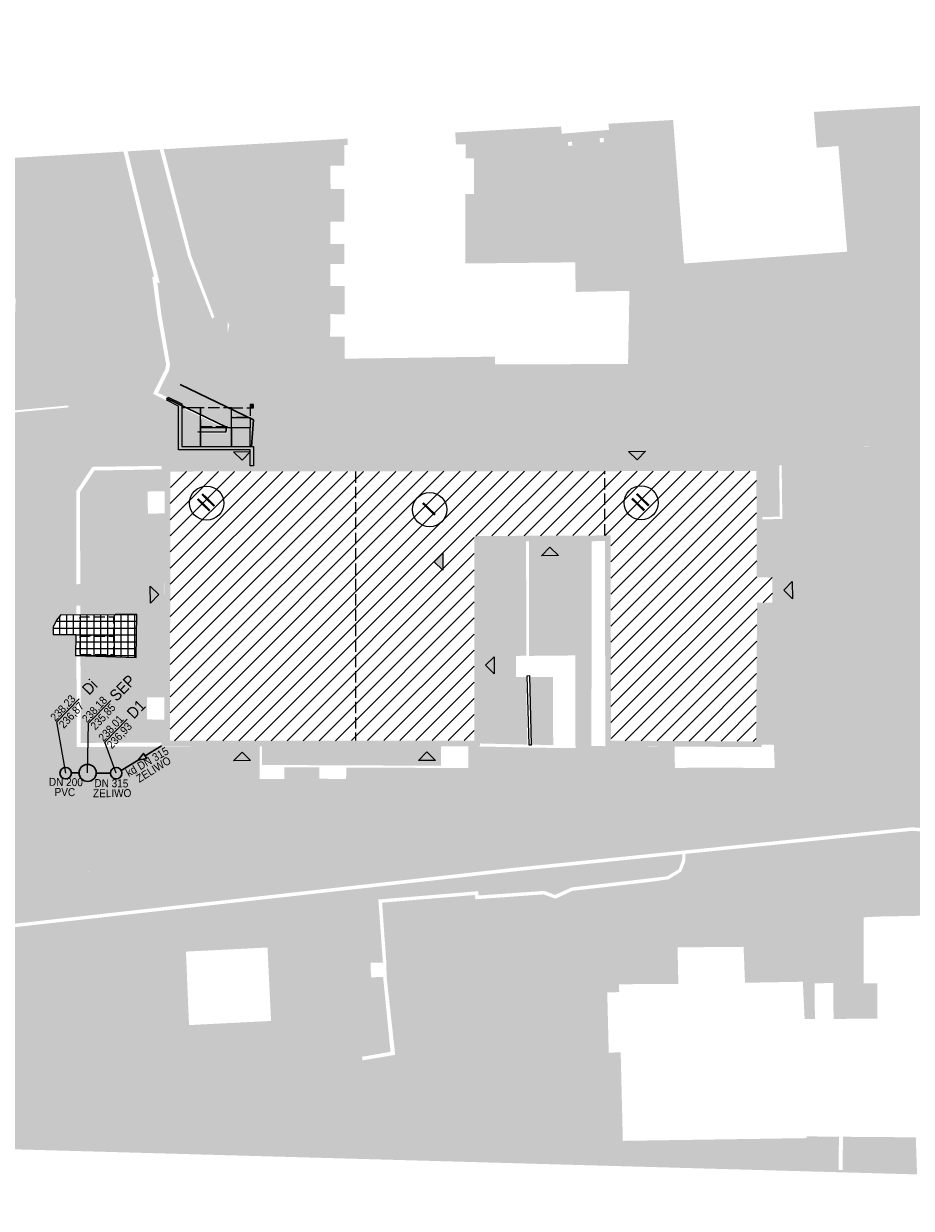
# Model space of a CAD drawing. Header units: metres. Extents: x -95 to 251, y -129 to 218.
# Tile 2 of 3: x -4 to 74, y -49 to 55. Entities that reach past the tile are written whole.
import ezdxf
from ezdxf.enums import TextEntityAlignment as Align
from ezdxf.xclip import XClip

# ---------------------------------------------------------------- set-up
doc = ezdxf.new("R2010")
doc.units = ezdxf.units.M
doc.header["$LTSCALE"] = 0.01
doc.header["$MEASUREMENT"] = 0
doc.header["$XCLIPFRAME"] = 0
doc.linetypes.add('Krawędzie ukryte', pattern=[135, 100, -35])
doc.linetypes.add('Wipeout_Contour', pattern=[100, 0, -100])
for name, color, linetype in [('0_MDCP z klauzulą', 7, 'Continuous'), ('2_umeblowanie.ISTN', 7, 'Continuous'), ('3_budynki.PZT', 7, 'Continuous'), ('3_kd.PZT', 7, 'Continuous'), ('3_lądowisko.K_IR', 7, 'Continuous'), ('3_utwardzenia.PZT', 7, 'Continuous'), ('3_zieleń.PZT', 7, 'Continuous'), ('4_opisy.PZT', 7, 'Continuous'), ('Mapa Lądowisko Bochnia_5_0', 7, 'Continuous'), ('Opis_PZ', 7, 'Continuous'), ('Teksty', 7, 'Continuous'), ('Wymiary', 7, 'Continuous')]:
    doc.layers.add(name, color=color, linetype=linetype)
doc.layers.add('Linie_odn', color=7, linetype='Continuous', lineweight=5)
doc.styles.add('A_1-500', font='arial.ttf', dxfattribs={"width": 0.9, "height": 1.4})
doc.styles.add('GENERATED_STYLE_2', font='txt')
doc.linetypes.add('X legenda', pattern='A,0,0,[1,IR 026-25_pzt_2025.10.161.Shx,S=1.984127,R=0,X=0,Y=0],-250,0', length=250)
picture_1 = doc.add_image_def('image1.tif', size_in_pixel=(6614, 4961))
pattern_1 = [(45, (0, 0), (-0.707107, 0.707107), [])]

# ---------------------------------------------------------------- blocks, each defined once
blk = doc.blocks.new('Rysunek_1_5', base_point=(78.12, 44.48))
at = {"layer": 'Mapa Lądowisko Bochnia_5_0', "color": 9, "lineweight": 0}
image = blk.add_image(picture_1, insert=(55.67, -129.07), size_in_units=(279.99, 210.02), rotation=45.7581, dxfattribs=at)
image.set_boundary_path([(-0.5, -0.5), (6613.5, 4960.5)])

msp = doc.modelspace()

# ---------------------------------------------------------------- hatches: boundary and pattern name
at = {"layer": '3_budynki.PZT', "linetype": 'Continuous', "lineweight": 9}
h = msp.add_hatch(dxfattribs=at)
h.set_pattern_fill('PZT_oznaczenia_budynków__5C', style=0, pattern_type=2)
h.set_pattern_definition(pattern_1)
h.paths.add_polyline_path([(43.45, 44.54), (43.8, 44.58), (43.84, 44.23), (43.49, 44.19)])
at = {"layer": '3_budynki.PZT', "linetype": 'Continuous', "lineweight": 0}
for points in [[(9.52, 21.48), (9.52, 17.77), (15.82, 17.77), (15.82, 16.07), (15.52, 16.07), (15.52, 17.47), (9.22, 17.47), (9.22, 21.32), (8.19, 21.83), (8.31, 22.1), (9.52, 21.52)], [(15.82, 21.47), (15.52, 21.47), (15.52, 21.17), (15.82, 21.17)]]:
    msp.add_hatch(color=255, dxfattribs=at).paths.add_polyline_path(points)
h = msp.add_hatch(color=7, dxfattribs=at)
h.paths.add_polyline_path([(7.76, 16.07), (7.75, 15.76), (8.01, 15.76), (7.98, -8.26), (7.73, -8.26), (7.73, -8.61), (8.04, -8.6), (35.72, -8.59), (35.72, 9.4), (46.71, 9.45), (46.74, -8.58), (60.49, -8.66), (60.58, 3.54), (61.93, 3.55), (61.93, 6.72), (60.55, 6.77), (60.52, 16.11), (8.01, 16.07)])
h.paths.add_polyline_path([(35.22, -8.09), (35.22, 9.9), (47.21, 9.95), (47.24, -8.09), (59.99, -8.16), (60.08, 4.04), (61.43, 4.05), (61.43, 6.24), (60.05, 6.28), (60.02, 15.61), (8.51, 15.57), (8.48, -8.1)], flags=0)
at = {"layer": '3_budynki.PZT', "linetype": 'Continuous', "lineweight": 9}
h = msp.add_hatch(dxfattribs=at)
h.set_pattern_fill('PZT_oznaczenia_budynków__5C', style=0, pattern_type=2)
h.set_pattern_definition(pattern_1)
h.paths.add_polyline_path([(8.51, 15.57), (60.02, 15.61), (60.05, 6.28), (61.43, 6.24), (61.43, 4.05), (60.08, 4.04), (59.99, -8.16), (47.24, -8.09), (47.21, 9.95), (35.22, 9.9), (35.22, -8.09), (8.48, -8.1)])
at = {"layer": '3_utwardzenia.PZT', "linetype": 'Continuous', "lineweight": 0, "transparency": 33554559}
h = msp.add_hatch(color=254, dxfattribs=at)
h.paths.add_polyline_path([(-29.85, 8.65), (-29.35, 8.7), (-29.35, 7.81), (-26.7, 7.67), (-22.89, 7.6), (-21.82, 7.73), (-20.61, 8.12), (-19.74, 8.56), (-19.16, 8.88), (-18.03, 9.77), (-12.15, 15.65), (-9.87, 17.76), (-8.69, 18.43), (-7.68, 18.82), (-6.31, 19.18), (1.45, 19.31), (2.94, 19.79), (7.07, 22.35), (13.39, 19.34), (13.36, 19.07), (10.92, 19.09), (10.93, 18.94), (10.3, 18.94), (10.32, 17.63), (9.97, 17.63), (10.01, 16.06), (7.73, 16.09), (7.16, 16.63), (1.37, 16.65), (0.57, 16.46), (-0.42, 16.09), (-0.92, 15.7), (-1.4, 15.11), (-1.74, 14.36), (-1.92, 13.61), (-1.91, 8.49), (-1.87, 7.78), (-1.71, 7.11), (-1.36, 6.64), (-0.89, 6.16), (-0.27, 5.76), (0.25, 5.66), (0.59, 5.67), (7.99, 5.83), (8, 3.75), (0.59, 3.77), (0.25, 3.77), (-0.43, 3.5), (-1.1, 3.01), (-1.5, 2.49), (-1.79, 1.88), (-1.88, -10.05), (-1.8, -11.22), (-1.55, -12.36), (-1.19, -13.32), (-0.71, -14.15), (0.33, -15.51), (1.31, -16.53), (2.53, -17.39), (4.09, -18.06), (5.87, -18.4), (8.06, -18.43), (7.73, -8.61), (16.37, -8.6), (16.37, -11.45), (18.53, -11.45), (18.53, -10.43), (21.61, -10.44), (21.6, -11.44), (23.96, -11.47), (23.97, -10.46), (34.7, -10.5), (34.71, -8.59), (42.4, -8.74), (44.12, -8.73), (45.52, -8.56), (46.74, -8.58), (47.37, -8.59), (52.82, -8.62), (52.86, -10.5), (55.24, -10.46), (61.63, -10.5), (61.63, -10.2), (67.14, -8.28), (71.21, -6.83), (71.43, -6.63), (71.52, -6.36), (71.56, -5.79), (71.45, -5.48), (71.23, -5.27), (66.53, -3.38), (67.07, 17.83), (71.66, 17.77), (72, 17.89), (72.17, 18.23), (72.19, 19.17), (72.24, 21.55), (72.16, 23.17), (71.84, 24.28), (71.53, 24.89), (70.56, 26.01), (69.39, 26.83), (68.03, 27.39), (66.83, 27.62), (65.85, 27.61), (64.98, 27.3), (63.86, 26.75), (62.47, 25.84), (61.28, 24.79), (59.93, 23.5), (58.94, 22.56), (57.97, 21.38), (57.38, 20.33), (57.02, 18.76), (55.52, 19.22), (55.21, 18.06), (54.82, 18.02), (33.14, 17.86), (27.81, 17.85), (24.39, 17.84), (10.2, 24.76), (10.76, 25.18), (13.54, 27.72), (13.7, 28.45), (12.96, 29.77), (12.13, 44.15), (18.15, 44.49), (19.75, 42.31), (20.53, 28.06), (21.13, 26.11), (21.86, 25.12), (22.43, 24.61), (23.29, 24.11), (24.35, 23.84), (32.09, 23.83), (47.89, 23.76), (48.74, 25.03), (48.86, 31.45), (44.14, 31.36), (44.09, 33.96), (34.44, 33.86), (34.45, 39.96), (35.2, 39.96), (35.21, 43.1), (34.46, 43.1), (34.46, 44.33), (33.61, 44.34), (33.55, 45.38), (42.85, 45.91), (42.91, 45.27), (47.07, 45.61), (47.01, 46.15), (50.15, 46.33), (51.47, 34.81), (51.9, 33.93), (52.65, 33.25), (53.57, 32.84), (54.68, 32.73), (74.34, 33.29), (90.34, 33.64), (102.14, 33.96), (103.34, 34.08), (104.34, 34.33), (105.36, 34.8), (106.21, 35.3), (106.91, 35.89), (107.61, 36.6), (108.18, 37.29), (108.51, 37.99), (108.64, 38.43), (108.75, 39.42), (108.72, 41.45), (108.68, 41.86), (108.67, 42.49), (106.57, 48.19), (106.29, 49.17), (106.23, 49.56), (107.22, 49.62), (115.2, 50.28), (115.27, 38.26), (115.5, 25.24), (115.41, 22.26), (115.07, 18.58), (114.89, 17.26), (112.81, 7.07), (110.76, -3.02), (106.52, -23.75), (102.72, -42.3), (101.7, -47), (95.42, -46.82), (99.36, -26.85), (98.15, -25.52), (96.07, -24.76), (95.76, -24.68), (93.73, -34.3), (91.28, -34.23), (91.23, -35.93), (93.34, -35.99), (91, -46.47), (91.49, -46.58), (91.46, -46.71), (89.54, -46.66), (90.97, -36.02), (86.96, -36.26), (86.91, -33.99), (86.9, -31.62), (86.47, -31.63), (86.25, -23.63), (84.42, -23.54), (84.42, -23.3), (70.64, -23.56), (69.44, -23.63), (69.46, -29.44), (70.65, -29.43), (70.66, -32.53), (66.8, -32.56), (66.78, -29.41), (65.14, -29.42), (65.16, -32.57), (64.26, -32.58), (64.1, -29.29), (59.02, -29.38), (58.89, -26.22), (53.09, -26.27), (53.16, -29.48), (47.95, -29.51), (47.96, -30.2), (46.91, -30.23), (47.04, -35.52), (48.09, -35.5), (48.28, -43.28), (64.45, -43.04), (64.44, -42.89), (67.27, -42.91), (67.25, -45.84), (67.61, -45.84), (67.62, -42.92), (74.03, -42.97), (74.14, -46.23), (-20.38, -43.6), (-26.07, -43.44), (-29.47, -40.04), (-29.53, -26.63), (-27.82, -26.46), (-27.79, -26.76), (-26.57, -27.34), (-11.18, -27.23), (-4.75, -25.64), (1.4, -25.29), (9.85, -25.12), (9.97, -25.1), (9.88, -26.64), (10.07, -31.24), (8.04, -31.52), (8.52, -34.38), (9.66, -35.69), (10.09, -36.01), (11.7, -36.81), (13.6, -37.16), (16.17, -37.2), (19.32, -36.88), (25.41, -36.2), (28.27, -35.72), (27.52, -28.87), (27.49, -27.59), (27.12, -22.34), (35.29, -21.66), (35.31, -22.04), (41.31, -21.61), (42.36, -21.99), (43.84, -21.3), (50.71, -20.51), (52.31, -20.28), (53.41, -19.6), (53.77, -18.71), (53.76, -18.05), (73.72, -16.02), (80.15, -16.5), (96.57, -18.55), (96.53, -19.24), (96.83, -19.27), (96.85, -18.98), (99.11, -18.46), (99.77, -18.12), (100.37, -17.78), (100.94, -17.23), (101.35, -16.62), (104.18, -2.87), (104.3, -1.84), (104.26, -1.13), (104.04, -0.42), (103.73, 0.15), (103.1, 0.95), (102.39, 1.57), (98.29, 1.75), (98.41, 6.94), (103.55, 7.27), (104.82, 7.32), (105.35, 7.56), (105.91, 7.91), (106.39, 8.59), (106.5, 9.09), (107.64, 14.41), (108.58, 22), (108.65, 22.82), (108.47, 23.88), (108.11, 24.81), (107.62, 25.64), (106.86, 26.42), (106.05, 27.08), (104.27, 28.17), (85.23, 28.32), (81.96, 28.03), (80.85, 26.79), (79.92, 25.63), (79.15, 24.39), (78.71, 22.97), (78.55, 21.45), (78.45, 13.44), (78.39, -1.24), (78.21, -7.49), (78.26, -8.51), (78.54, -8.94), (79.07, -9.29), (80.17, -9.39), (80.47, -9.39), (81.85, -9.41), (81.8, -12.31), (78.17, -12.18), (78.24, -15.27), (72.86, -15.19), (63.13, -15.15), (54.35, -15.16), (52.83, -17.27), (29.47, -19.73), (8.07, -22.06), (8.11, -21), (5.52, -20.9), (4.02, -20.68), (2.47, -20.14), (0.86, -19.36), (-0.63, -18.21), (-1.65, -17.19), (-2.42, -16.24), (-3.21, -14.89), (-3.69, -13.77), (-4.16, -12.5), (-4.39, -11.46), (-4.42, 8.48), (-4.42, 9.9), (-4.61, 10.94), (-4.94, 11.88), (-5.47, 12.77), (-5.72, 13.14), (-5.94, 13.44), (-6.26, 13.8), (-6.47, 13.95), (-6.73, 14.05), (-7.11, 14.14), (-7.71, 14.18), (-8.35, 14.17), (-8.94, 14.09), (-9.97, 13.75), (-10.87, 13.24), (-16.34, 7.87), (-17.8, 6.71), (-19.25, 5.91), (-21.16, 5.29), (-22.94, 5.09), (-26.96, 5.2), (-29.27, 5.21), (-29.16, 4.47), (-29.81, 4.46)])
h.paths.add_polyline_path([(43.49, 44.19), (43.84, 44.23), (43.8, 44.58), (43.45, 44.54)], flags=0)
h.paths.add_polyline_path([(46.27, 44.51), (46.62, 44.54), (46.59, 44.9), (46.24, 44.87)], flags=0)
h.paths.add_polyline_path([(-26.28, -32.06), (-26.19, -35.55), (-11.48, -35.62), (-11.38, -32.76), (-11.09, -32.77), (-11.21, -35.88), (-26.44, -35.8), (-26.53, -32.06)], flags=0)
for points in [[(68.7, 47.4), (69.63, 35.08), (69.88, 34.79), (73.02, 34.8), (74.09, 34.8), (87.78, 35.22), (104.07, 35.73), (103.78, 49.42), (106.23, 49.56), (106.29, 49.17), (106.57, 48.19), (108.67, 42.49), (108.68, 41.86), (108.72, 41.45), (108.75, 39.42), (108.64, 38.43), (108.51, 37.99), (108.18, 37.29), (107.61, 36.6), (106.91, 35.89), (106.21, 35.3), (105.36, 34.8), (104.34, 34.33), (103.34, 34.08), (102.14, 33.96), (90.34, 33.64), (81.8, 33.4), (74.34, 33.29), (54.68, 32.73), (53.57, 32.84), (52.65, 33.25), (51.9, 33.93), (51.47, 34.81), (50.15, 46.33), (52.7, 46.48), (53.67, 33.86), (68, 34.9), (67.23, 44.19), (65.32, 44.04), (65.07, 47.19)], [(18.15, 44.49), (19.75, 42.31), (20.53, 28.06), (21.13, 26.11), (21.86, 25.12), (22.43, 24.61), (23.29, 24.11), (24.35, 23.84), (47.89, 23.76), (48.74, 25.03), (37.06, 24.98), (37.04, 25.67), (23.82, 25.49), (23.82, 27.42), (22.55, 27.43), (22.58, 29.41), (23.82, 29.39), (23.82, 31.87), (22.56, 31.88), (22.57, 33.83), (23.81, 33.82), (23.81, 35.59), (22.57, 35.57), (22.58, 37.54), (23.81, 37.54), (23.81, 40.42), (22.59, 40.42), (22.57, 42.45), (23.81, 42.46), (23.81, 44.28), (24.11, 44.28), (24.09, 44.84)], [(4.75, 43.72), (7.57, 43.89), (10.07, 34.44), (12.18, 29.01), (12.39, 29.16), (12.96, 29.77), (13.54, 28.72), (13.54, 27.72), (10.76, 25.18), (10.2, 24.76), (24.39, 17.84), (27.81, 17.85), (33.14, 17.86), (54.82, 18.02), (55.21, 18.06), (55.52, 19.22), (57.02, 18.76), (56.61, 17.41), (56.71, 16.11), (50.36, 16.1), (10.01, 16.06), (9.97, 17.63), (10.32, 17.63), (10.3, 18.94), (10.93, 18.94), (13.5, 18.92), (13.56, 19.53), (7.43, 22.49), (8.39, 24.45), (8.49, 24.94), (7.73, 29.33), (7.36, 32.2), (7.58, 32.13)], [(57.02, 18.76), (57.38, 20.33), (57.97, 21.38), (58.88, 20.96), (60.94, 20.21), (68.81, 19.94), (72.24, 21.55), (72.19, 19.17), (72.17, 18.23), (72, 17.89), (71.66, 17.77), (69.19, 17.81), (67.07, 17.83), (66.53, -3.38), (71.23, -5.27), (71.45, -5.48), (71.56, -5.79), (71.52, -6.36), (71.43, -6.63), (71.21, -6.83), (67.14, -8.28), (61.63, -10.2), (61.55, -8.46), (61.64, -8.49), (64.8, -7.33), (65.1, 3.56), (61.93, 3.55), (61.93, 6.72), (65.17, 6.6), (65.25, 18.02), (62.15, 18.05), (62.24, 16.11), (62.04, 16.11), (62.02, 16.11), (62.08, 11.59), (60.53, 11.58), (60.52, 16.11), (60.41, 17.91), (58, 18.77)], [(45.52, -8.56), (44.12, -8.73), (44.09, -0.6), (44.04, 7.47), (41.72, 7.44), (40.4, 8.23), (40.37, 9.42), (45.54, 9.44)], [(38.88, -2.3), (35.72, -2.19), (35.72, -0.73), (38.88, -0.85)], [(16.56, -10.23), (16.57, -8.6), (32.31, -8.59), (32.29, -10.3)], [(19.32, -36.88), (16.17, -37.2), (17.12, -32.75), (17.36, -32.74), (17.05, -26.28), (19.4, -27.43)]]:
    msp.add_hatch(color=9, dxfattribs=at).paths.add_polyline_path(points)
at = {"layer": '3_zieleń.PZT', "linetype": 'Continuous', "lineweight": 0, "transparency": 33554559}
for points in [[(68.7, 47.4), (69.63, 35.08), (69.88, 34.79), (74.09, 34.8), (87.78, 35.22), (104.07, 35.73), (103.78, 49.42), (100.66, 49.24), (101.06, 39.64), (98.94, 39.55), (98.54, 49.12)], [(7.92, 43.91), (10.36, 34.5), (12.39, 29.16), (12.96, 29.77), (12.13, 44.15)], [(57.97, 21.38), (58.94, 22.56), (59.93, 23.5), (61.28, 24.79), (62.47, 25.84), (63.86, 26.75), (64.98, 27.3), (65.85, 27.61), (66.83, 27.62), (68.03, 27.39), (69.39, 26.83), (70.56, 26.01), (71.53, 24.89), (71.84, 24.28), (72.16, 23.17), (72.24, 21.55), (68.81, 19.94), (60.94, 20.21), (58.88, 20.96)], [(56.71, 16.11), (56.61, 17.41), (57.02, 18.76), (58, 18.77), (60.41, 17.91), (60.52, 16.11)], [(60.55, 6.77), (60.53, 11.37), (62.3, 11.39), (62.24, 16.11), (62.15, 18.05), (65.25, 18.02), (65.17, 6.6), (61.93, 6.72)], [(7.76, 16.07), (7.16, 16.63), (2.48, 16.66), (1.37, 16.65), (0.57, 16.46), (-0.42, 16.09), (-0.92, 15.7), (-1.4, 15.11), (-1.74, 14.36), (-1.92, 13.61), (-1.91, 8.49), (-1.87, 7.78), (-1.71, 7.11), (-1.36, 6.64), (-0.89, 6.16), (-0.27, 5.76), (0.25, 5.66), (0.24, 13.85), (1.65, 15.98)], [(0.57, 13.75), (1.84, 15.66), (7.75, 15.76), (8.01, 15.76), (8.01, 13.84), (6.5, 13.81), (6.54, 11.86), (8, 11.89), (8, 5.82), (7.99, 5.83), (0.59, 5.67)], [(-29.27, 5.21), (-26.96, 5.2), (-22.94, 5.09), (-21.16, 5.29), (-19.25, 5.91), (-17.8, 6.71), (-16.34, 7.87), (-10.87, 13.24), (-9.97, 13.75), (-8.94, 14.09), (-8.35, 14.17), (-7.71, 14.18), (-7.11, 14.14), (-6.73, 14.05), (-6.47, 13.95), (-6.26, 13.8), (-5.94, 13.44), (-5.72, 13.14), (-5.47, 12.77), (-4.94, 11.88), (-4.61, 10.94), (-4.42, 9.9), (-4.39, -11.46), (-4.16, -12.5), (-3.69, -13.77), (-3.21, -14.89), (-2.42, -16.24), (-1.65, -17.19), (-0.63, -18.21), (0.86, -19.36), (1.47, -19.66), (2.41, -20.11), (4.02, -20.68), (5.52, -20.9), (8.11, -21), (8.07, -22.06), (29.47, -19.73), (52.83, -17.27), (54.35, -15.16), (63.13, -15.15), (72.86, -15.19), (78.24, -15.27), (78.17, -12.18), (80.2, -12.23), (80.15, -16.2), (73.71, -15.71), (38.65, -19.28), (-9.31, -24.65), (-27.82, -26.46), (-28.86, -26.56), (-29.15, 1.4), (-29.78, 1.4), (-29.81, 4.46), (-29.16, 4.47)], [(39.81, -0.63), (38.88, -0.64), (38.88, -0.85), (35.72, -0.73), (35.72, 9.4), (39.77, 9.42)], [(40.02, -0.64), (40.04, 9.42), (40.37, 9.42), (40.4, 8.23), (41.72, 7.44), (44.04, 7.47), (44.09, -0.6)], [(0.25, 3.77), (0.27, -8.65), (7.73, -8.61), (8.06, -18.43), (5.87, -18.4), (4.09, -18.06), (2.53, -17.39), (1.31, -16.53), (0.33, -15.51), (-0.71, -14.15), (-1.19, -13.32), (-1.55, -12.36), (-1.8, -11.22), (-1.88, -10.05), (-1.79, 1.88), (-1.5, 2.49), (-1.1, 3.01), (-0.43, 3.5)], [(0.59, 3.77), (8, 3.75), (7.99, -4.29), (6.46, -4.29), (6.46, -6.23), (7.99, -6.24), (7.98, -8.26), (0.64, -8.29)], [(60.58, 3.54), (61.93, 3.55), (65.1, 3.56), (64.8, -7.33), (61.64, -8.49), (61.55, -8.46), (60.49, -8.46)], [(39.76, -2.51), (39.9, -8.44), (35.72, -8.34), (35.72, -2.19), (38.88, -2.3), (38.89, -2.5)], [(40.15, -8.44), (40.01, -2.51), (42.13, -2.51), (42.16, -8.49)], [(-27.79, -26.76), (-26.57, -27.34), (-11.18, -27.23), (-4.75, -25.64), (1.4, -25.29), (9.85, -25.12), (9.97, -25.1), (9.88, -26.64), (17.05, -26.28), (19.4, -27.43), (19.32, -36.88), (25.41, -36.2), (25.35, -35.89), (27.86, -35.45), (27.21, -28.87), (26.14, -28.9), (26.11, -27.62), (27.19, -27.6), (26.82, -22.46), (26.79, -22.06), (35.57, -21.33), (35.6, -21.71), (41.4, -21.3), (42.31, -21.66), (43.78, -21), (52.17, -20.02), (53.19, -19.41), (53.49, -18.61), (53.51, -18.07), (38.66, -19.6), (-9.29, -24.95)], [(17.12, -32.75), (16.17, -37.2), (13.6, -37.16), (11.7, -36.81), (10.14, -36.03), (10.09, -36.01), (9.66, -35.69), (8.52, -34.38), (8.04, -31.52), (10.07, -31.24), (10.15, -33.1)]]:
    msp.add_hatch(color=81, dxfattribs=at).paths.add_polyline_path(points)
h = msp.add_hatch(color=81, dxfattribs=at)
h.paths.add_polyline_path([(-27.78, 20.38), (-16.73, 20.52), (-18.34, 37.64), (-17.2, 40.04), (-13.87, 39), (-14.03, 38.53), (-12.51, 38.04), (-11.7, 40.57), (-13.21, 41.06), (-16.32, 41.85), (-16, 42.53), (4.39, 43.7), (7.08, 32.68), (6.91, 32.71), (7.39, 29.19), (8.14, 24.98), (8.05, 24.55), (6.98, 22.39), (7.07, 22.35), (2.94, 19.79), (1.45, 19.31), (-6.31, 19.18), (-7.68, 18.82), (-8.69, 18.43), (-9.87, 17.76), (-12.15, 15.65), (-18.03, 9.77), (-19.25, 8.81), (-20.61, 8.12), (-21.82, 7.73), (-22.89, 7.6), (-26.7, 7.67), (-29.35, 7.81), (-29.35, 8.31), (-29.29, 8.31), (-29.31, 8.81), (-29.85, 8.79), (-29.95, 20.35)])
h.paths.add_polyline_path([(-6.45, 29.16), (-6.38, 30.84), (-5.08, 30.79), (-5.15, 29.1)], flags=0)
h.paths.add_polyline_path([(-0.46, 21.38), (-0.44, 21.21), (-10.87, 20.24), (-10.88, 20.41)], flags=0)
at = {"layer": '4_opisy.PZT', "linetype": 'Continuous', "lineweight": 0}
for points in [[(14.06, 17.31), (14.81, 16.57), (15.56, 17.32)], [(48.78, 17.34), (49.53, 16.6), (50.28, 17.35)], [(32.45, 8.39), (31.7, 7.63), (32.46, 6.89)], [(42.63, 8.18), (41.87, 8.93), (41.13, 8.17)], [(6.75, 3.99), (7.49, 4.75), (6.74, 5.49)], [(63.17, 5.89), (62.43, 5.14), (63.18, 4.39)], [(36.96, -0.71), (36.22, -1.46), (36.97, -2.21)], [(15.56, -9.85), (14.81, -9.1), (14.06, -9.86)], [(31.81, -9.84), (31.06, -9.09), (30.31, -9.85)]]:
    msp.add_hatch(color=7, dxfattribs=at).paths.add_polyline_path(points)

# ---------------------------------------------------------------- linework, layer by layer
at = {"layer": '2_umeblowanie.ISTN', "color": 7, "linetype": 'Krawędzie ukryte', "lineweight": 25}
for points in [[(24.79, 15.58), (24.79, -8.09)], [(46.71, 9.95), (46.7, 15.6)]]:
    msp.add_lwpolyline(points, dxfattribs=at)
at = {"layer": '3_budynki.PZT', "color": 7, "linetype": 'Continuous', "lineweight": 25, "flags": 128}
for points in [[(9.52, 21.48), (9.52, 17.77), (15.82, 17.77), (15.82, 16.07), (15.52, 16.07), (15.52, 17.47), (9.22, 17.47), (9.22, 21.32), (8.19, 21.83), (8.31, 22.1), (9.52, 21.52)], [(11.17, 21.17), (9.52, 21.17), (9.52, 17.77), (11.17, 17.77)], [(15.82, 21.47), (15.52, 21.47), (15.52, 21.17), (15.82, 21.17)], [(13.87, 20.32), (15.52, 20.32), (15.52, 19.42), (13.87, 19.42)], [(13.87, 19.42), (11.17, 19.42), (11.17, 17.77), (13.87, 17.77)], [(15.52, 19.42), (13.87, 19.42), (13.87, 17.77), (15.52, 17.77)]]:
    msp.add_lwpolyline(points, close=True, dxfattribs=at)
at = {"layer": '3_budynki.PZT', "color": 7, "linetype": 'Krawędzie ukryte', "lineweight": 25, "flags": 128}
for points in [[(11.17, 19.52), (13.87, 19.52), (13.87, 21.17), (11.17, 21.17)], [(13.87, 21.17), (15.52, 21.17), (15.52, 20.32), (13.87, 20.32)]]:
    msp.add_lwpolyline(points, close=True, dxfattribs=at)
at = {"layer": '3_kd.PZT', "color": 106, "linetype": 'Continuous', "lineweight": 30}
msp.add_lwpolyline([(5.69, -9.8), (6.43, -9.65), (6.16, -9.21)], close=True, dxfattribs=at)
for points in [[(6.29, -9.43), (7.73, -8.56)], [(4.18, -10.71), (5.69, -9.8)], [(0.49, -10.93), (-0.19, -10.93)], [(1.99, -10.95), (3.25, -10.95)]]:
    msp.add_lwpolyline(points, dxfattribs=at)
for centre, radius in [((1.24, -10.93), 0.75), ((-0.69, -10.95), 0.5), ((3.75, -10.95), 0.5)]:
    msp.add_circle(centre, radius, dxfattribs=at)
at = {"layer": '4_opisy.PZT', "color": 7, "linetype": 'Continuous', "lineweight": 0}
for p, q in [((14.06, 17.31), (15.56, 17.32)), ((14.06, 17.31), (14.81, 16.57)), ((15.56, 17.32), (14.81, 16.57)), ((48.78, 17.34), (50.28, 17.35)), ((48.78, 17.34), (49.53, 16.6)), ((50.28, 17.35), (49.53, 16.6)), ((32.45, 8.39), (31.7, 7.63)), ((32.45, 8.39), (32.46, 6.89)), ((41.13, 8.17), (41.87, 8.93)), ((42.63, 8.18), (41.87, 8.93)), ((32.46, 6.89), (31.7, 7.63)), ((42.63, 8.18), (41.13, 8.17)), ((6.75, 3.99), (6.74, 5.49)), ((6.74, 5.49), (7.49, 4.75)), ((63.17, 5.89), (62.43, 5.14)), ((63.17, 5.89), (63.18, 4.39)), ((6.75, 3.99), (7.49, 4.75)), ((63.18, 4.39), (62.43, 5.14)), ((36.96, -0.71), (36.22, -1.46)), ((36.96, -0.71), (36.97, -2.21)), ((36.97, -2.21), (36.22, -1.46)), ((14.06, -9.86), (14.81, -9.1)), ((15.56, -9.85), (14.81, -9.1)), ((30.31, -9.85), (31.06, -9.09)), ((31.81, -9.84), (31.06, -9.09)), ((15.56, -9.85), (14.06, -9.86)), ((31.81, -9.84), (30.31, -9.85))]:
    msp.add_line(p, q, dxfattribs=at)
at = {"layer": '4_opisy.PZT', "color": 1, "linetype": 'X legenda', "lineweight": 30}
for points in [[(9.36, 23.22), (15.81, 20.12), (15.65, 17.77)], [(8.16, 22.01), (13.43, 19.46), (13.39, 19.04), (10.93, 19.06)]]:
    msp.add_lwpolyline(points, dxfattribs=at)
at = {"layer": '4_opisy.PZT', "color": 7, "linetype": 'Continuous', "lineweight": 0}
for centre in [(11.7, 12.79), (31.3, 12.22), (49.89, 12.82)]:
    msp.add_circle(centre, 1.5, dxfattribs=at)
at = {"layer": 'Linie_odn'}
for points in [[(-0.69, -10.95), (-1.47, -6.44), (0.5, -4.42)], [(1.24, -10.93), (1.31, -6.57), (3.28, -4.55)], [(3.75, -10.95), (2.75, -8.22), (4.72, -6.2)]]:
    msp.add_lwpolyline(points, dxfattribs=at)

# ---------------------------------------------------------------- block references
at = {"layer": '0_MDCP z klauzulą', "color": 250, "linetype": 'Continuous', "lineweight": 15}
ref = msp.add_blockref('Rysunek_1_5', (78.12, 44.48), dxfattribs=at)
XClip(ref).set_block_clipping_path([(55.6714299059, -129.0731638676), (251.0192717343, 71.5137601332), (100.5639149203, 218.0394092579), (-94.7839269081, 17.4524852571)])

# ---------------------------------------------------------------- texts
at = {"layer": '4_opisy.PZT', "color": 7, "linetype": 'Continuous', "lineweight": 0, "char_height": 1.5, "attachment_point": 5, "rotation": 45.7581, "style": 'GENERATED_STYLE_2'}
for s, insert in [('\\A1;{\\pqc;\\fArial|b0|i0|c238|p38;I\\fArial|b0|i0|c238|p38;I \\fArial|b0|i0|c238|p38;   }', (11.64, 12.85)), ('\\A1;{\\pqc;\\fArial|b0|i0|c238|p38;I\\fArial|b0|i0|c238|p38;I \\fArial|b0|i0|c238|p38;   }', (49.83, 12.88)), ('\\A1;{\\pqc;\\fArial|b0|i0|c238|p38;I\\fArial|b0|i0|c238|p38;  \\fArial|b0|i0|c238|p38; }', (31.24, 12.28))]:
    msp.add_mtext(s, dxfattribs=dict(at, insert=insert))
at = {"layer": 'Opis_PZ', "style": 'A_1-500', "width": 0.9}
for s, p in [('Di', (2.2, -3.31)), ('SEP', (5.54, -2.91)), ('D1', (6.42, -5.1))]:
    msp.add_text(s, height=1, rotation=45.6331, dxfattribs=at).set_placement(p, align=Align.RIGHT)
at = {"layer": 'Teksty', "style": 'A_1-500', "width": 0.9}
for s, p in [('238,23', (0.24, -4.47)), ('236,87', (0.98, -5.11)), ('238,18', (3.02, -4.6)), ('235,85', (3.76, -5.24)), ('238,01', (4.46, -6.25)), ('236,93', (5.2, -6.89))]:
    msp.add_text(s, height=0.7, rotation=47.0298, dxfattribs=at).set_placement(p, align=Align.RIGHT)
at = {"layer": 'Wymiary', "style": 'A_1-500', "width": 0.9}
for s, rotation, p in [('kd DN 315', 30.1595, (4.85, -11.3)), ('ŻELIWO', 31.8792, (5.78, -11.81)), ('DN 200', 359.2403, (-2.17, -12.06)), ('PVC', 359.2403, (-1.67, -12.95)), ('ŻELIWO', 0.3421, (1.71, -13.07)), ('DN 315', 359.2403, (1.83, -12.17))]:
    msp.add_text(s, height=0.7, rotation=rotation, dxfattribs=at).set_placement(p)

# ---------------------------------------------------------------- next in the draw order: wipeouts: each hides what was drawn before it
at = {"color": 254, "linetype": 'Wipeout_Contour', "lineweight": 0, "ltscale": 162.14718}
msp.add_wipeout([(39.85, -2.41), (40.01, -8.47), (40.26, -8.46), (40.1, -2.4)], dxfattribs=at).dxf.layer = '3_lądowisko.K_IR'
at = {"color": 254, "linetype": 'Wipeout_Contour', "lineweight": 0, "ltscale": 34.308786}
msp.add_wipeout([(-1.79, 1.24), (0.2, 1.24), (0.17, -0.61), (5.5, -0.79), (5.57, 3.01), (3.7, 3.02), (3.7, 2.95), (-1.12, 2.98), (-1.5, 2.49), (-1.79, 1.88)], dxfattribs=at).dxf.layer = '4_opisy.PZT'

# ---------------------------------------------------------------- next in the draw order: hatches: boundary and pattern name
at = {"layer": '4_opisy.PZT', "linetype": 'Continuous', "lineweight": 0}
h = msp.add_hatch(dxfattribs=at)
h.set_pattern_fill('Siatka_60x60_0001', color=255, style=0, pattern_type=2)
h.set_pattern_definition([(0, (0, 0), (0, 0.6), []), (90, (0, 0), (-0.6, 0), [])])
h.paths.add_polyline_path([(-1.79, 1.24), (0.2, 1.24), (0.17, -0.61), (5.5, -0.79), (5.57, 3.01), (3.7, 3.02), (3.7, 2.95), (-1.12, 2.98), (-1.5, 2.49), (-1.79, 1.88)])

# ---------------------------------------------------------------- next in the draw order: linework, layer by layer
at = {"layer": '3_budynki.PZT', "color": 7, "linetype": 'Krawędzie ukryte', "lineweight": 25, "flags": 128}
for points in [[(0.54, 1.16), (3.55, 1.16), (3.55, 2.76), (0.54, 2.76)], [(0.54, -0.53), (3.55, -0.53), (3.55, 1.07), (0.54, 1.07)]]:
    msp.add_lwpolyline(points, close=True, dxfattribs=at)
at = {"layer": '3_lądowisko.K_IR', "color": 250, "linetype": 'Continuous', "lineweight": 0, "flags": 128}
for points in [[(40.1, -2.4), (39.85, -2.41)], [(39.85, -2.41), (40.01, -8.47)], [(40.26, -8.46), (40.1, -2.4)], [(40.01, -8.47), (40.26, -8.46)]]:
    msp.add_lwpolyline(points, dxfattribs=at)
at = {"layer": '4_opisy.PZT', "color": 9, "linetype": 'Continuous', "lineweight": 0, "flags": 128}
msp.add_lwpolyline([(-1.79, 1.24), (0.2, 1.24), (0.17, -0.61), (5.5, -0.79), (5.57, 3.01), (3.7, 3.02), (3.7, 2.95), (-1.12, 2.98), (-1.5, 2.49), (-1.79, 1.88)], close=True, dxfattribs=at)

doc.saveas('drawing.dxf')
